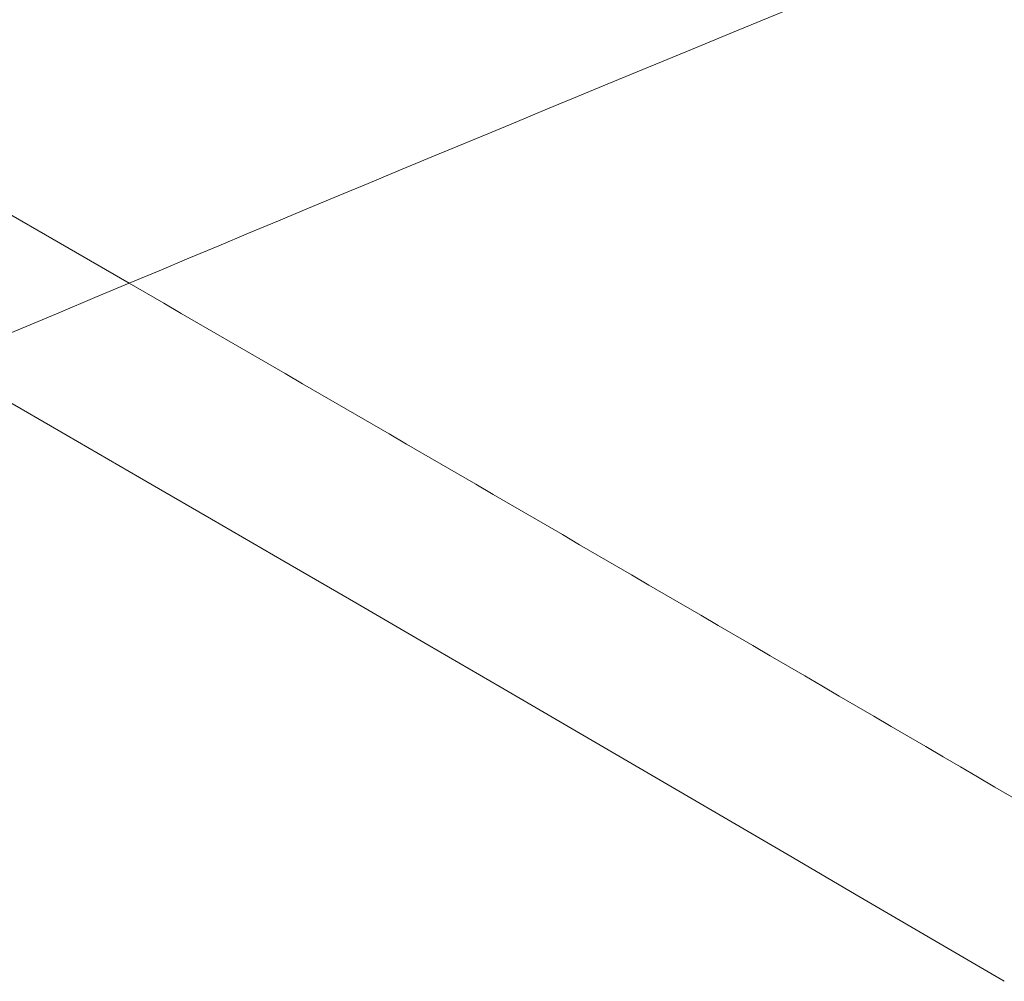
# Model space of a CAD drawing. Header units: millimetres. Extents: x -234 to 1726, y -356 to 1749.
# Tile 114 of 202: x 903.602 to 904.009, y 1546.353 to 1546.752. Entities that reach past the tile are written whole.
import ezdxf

# ---------------------------------------------------------------- set-up
doc = ezdxf.new("R2010")
doc.units = ezdxf.units.MM
doc.layers.add('Spigoli nascosti(ISO)', color=7, linetype='Continuous', lineweight=18)
doc.layers.add('Spigoli tangenti nascosti(ISO)', color=7, linetype='Continuous', lineweight=18)

msp = doc.modelspace()

# ---------------------------------------------------------------- linework, layer by layer
at = {"layer": 'Spigoli nascosti(ISO)'}
for points, knots in [([(909.36521, 1542.01537), (909.94307, 1542.23752), (910.51478, 1542.4821), (911.61345, 1543.01357), (912.13639, 1543.29947), (912.98745, 1543.83877), (913.2955, 1544.08261), (913.78978, 1544.72583), (913.93985, 1545.07386), (914.0789, 1545.7877), (914.02896, 1546.14203), (913.80807, 1546.45931), (913.75723, 1546.50316), (913.6904, 1546.56121), (913.64522, 1546.60043), (913.41215, 1546.80254), (913.22731, 1546.96222), (912.71289, 1547.405), (912.38843, 1547.68231), (911.76273, 1548.21331), (911.46073, 1548.46775), (911.05789, 1548.80454), (910.95253, 1548.89238), (910.59215, 1549.19194), (910.49297, 1549.34783), (909.66447, 1549.15872), (909.23794, 1548.94237), (908.18731, 1548.40989), (907.58291, 1548.10567), (906.56925, 1547.74477), (905.98844, 1547.55669), (904.7057, 1547.0745), (904.17457, 1546.86344), (903.64688, 1546.64246)], [-6.418404, -6.418404, -6.418404, -6.418404, -6.231952, -6.231952, -6.042959, -6.042959, -5.888352, -5.888352, -5.728165, -5.728165, -5.534554, -5.534554, -5.472076, -5.472076, -5.339931, -5.339931, -4.787608, -4.787608, -3.779258, -3.779258, -2.803595, -2.803595, -2.456199, -2.456199, -1.610628, -1.610628, -1.00863, -1.00863, -0.419846, -0.419846, -0.171689, -0.171689, 0, 0, 0, 0]), ([(903.64688, 1546.64246), (903.03967, 1546.38818), (902.43467, 1546.11979), (901.24781, 1545.55987), (900.66417, 1545.26643), (899.55254, 1544.66078), (899.03156, 1544.34866), (898.25417, 1543.80657), (897.97811, 1543.57627), (897.649, 1543.18578), (897.59695, 1543.03194), (897.70785, 1542.81404), (898.11405, 1542.55866), (898.64067, 1542.18009), (898.94536, 1541.9603), (899.5612, 1541.51438), (899.8738, 1541.2873), (900.36733, 1540.92728), (900.65763, 1540.67997), (901.12216, 1540.45903), (901.52897, 1540.40354), (902.67637, 1540.39435), (903.48782, 1540.47831), (905.16219, 1540.76575), (906.03093, 1540.96121), (907.72149, 1541.43252), (908.55144, 1541.70253), (909.36521, 1542.01537)], [-4.174527, -4.174527, -4.174527, -4.174527, -3.814955, -3.814955, -3.444226, -3.444226, -3.046486, -3.046486, -2.705249, -2.705249, -2.373455, -2.373455, -2.060783, -2.060783, -1.669678, -1.669678, -1.296343, -1.296343, -1.104802, -1.104802, -0.865534, -0.865534, -0.549956, -0.549956, -0.26165, -0.26165, 0, 0, 0, 0]), ([(937.97468, 1493.07566), (935.58183, 1501.27397), (931.82536, 1509.18185), (922.13982, 1523.30353), (916.08186, 1529.68109), (902.91115, 1539.78941), (895.75977, 1543.7767), (888.26649, 1546.6323)], [0, 0, 0, 0, 2.562114, 2.562114, 5.137201, 5.137201, 7.542888, 7.542888, 7.542888, 7.542888])]:
    msp.add_open_spline(points, degree=3, knots=knots, dxfattribs=at)
at = {"layer": 'Spigoli tangenti nascosti(ISO)'}
for points, knots in [([(903.64688, 1546.64246), (901.2258, 1548.04336), (897.59865, 1549.92135), (893.85553, 1551.54701), (892.66824, 1552.03282)], [67.139788, 67.139788, 67.139788, 67.139788, 75.491891, 79.322405, 79.322405, 79.322405, 79.322405]), ([(904.00934, 1546.35346), (901.4654, 1547.84289), (898.84786, 1549.2066), (896.16974, 1550.4385), (895.11944, 1550.92162), (894.05982, 1551.38447), (892.99169, 1551.82675)], [66.68313, 66.68313, 66.68313, 66.68313, 75.491891, 75.491891, 75.491891, 78.946494, 78.946494, 78.946494, 78.946494]), ([(944.35936, 1494.90177), (943.53646, 1497.72546), (941.58319, 1503.35259), (937.47407, 1512.17259), (932.27739, 1520.61718), (926.04239, 1528.50781), (920.53861, 1534.12727), (915.77212, 1538.27469), (910.7893, 1542.16424), (906.68097, 1544.87545), (903.80008, 1546.55382), (903.64688, 1546.64246)], [0, 0, 0, 0, 8.781205, 17.7607, 29.011042, 38.325349, 47.744574, 52.462776, 57.184351, 66.611295, 67.139788, 67.139788, 67.139788, 67.139788])]:
    msp.add_open_spline(points, degree=3, knots=knots, dxfattribs=at)

doc.saveas('drawing.dxf')
